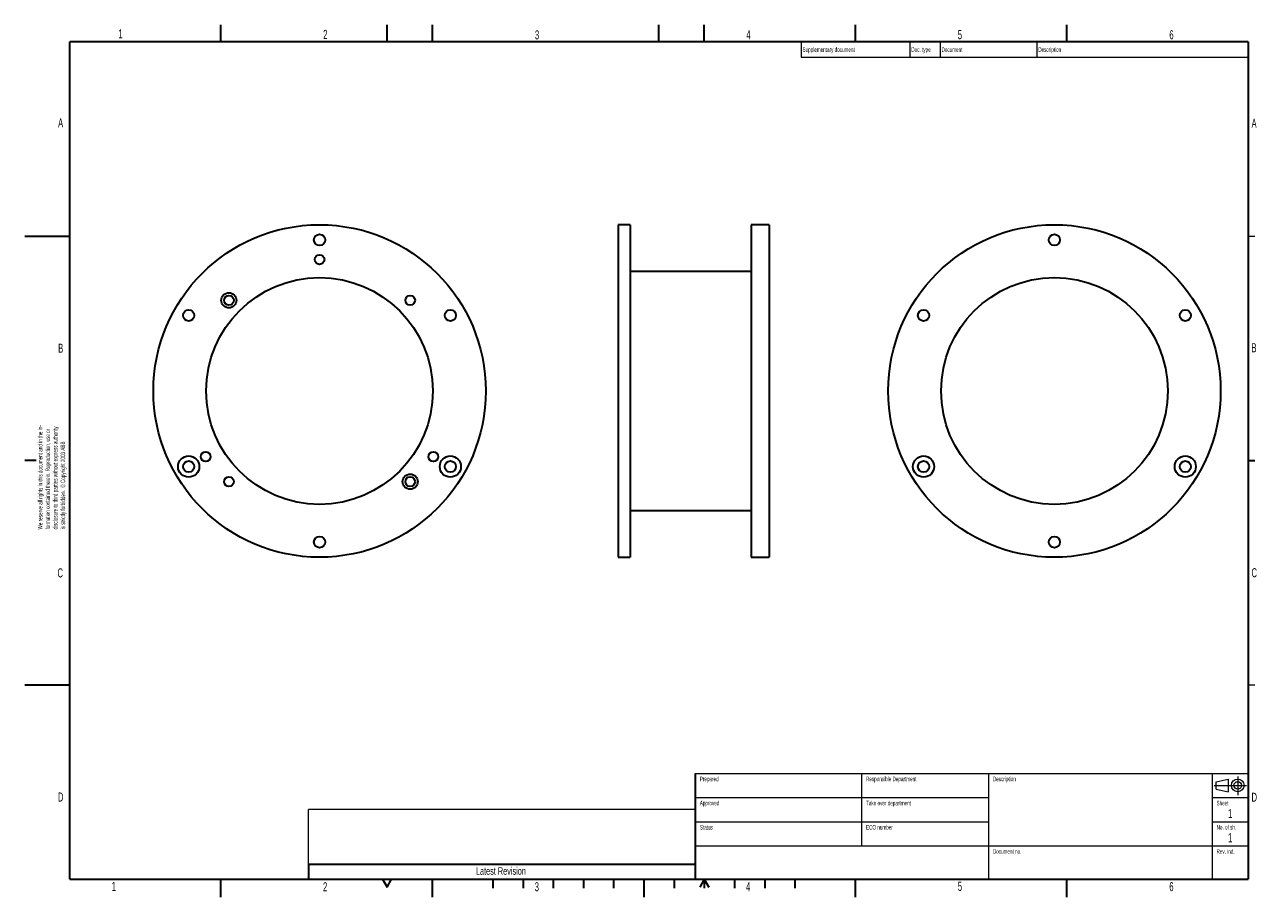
# Model space of a CAD drawing. Header units: millimetres. Extents: x 5 to 414, y 4 to 293.
import ezdxf

# ---------------------------------------------------------------- set-up
doc = ezdxf.new("R2010")
doc.units = ezdxf.units.MM
doc.linetypes.add('CENTERX2', pattern=[20.32, 12.7, -2.54, 2.54, -2.54])
doc.styles.add('SLDTEXTSTYLE0', font='TXT', dxfattribs={"width": 0.605})

# ---------------------------------------------------------------- blocks, each defined once
blk = doc.blocks.new('SW_NOTE_0')
at = {"color": 0, "linetype": 'Continuous', "lineweight": 0, "char_height": 1.5, "attachment_point": 1, "rotation": 90, "style": 'SLDTEXTSTYLE0'}
for s, insert in [('disclosure to third parties without express authority', (3.07, 0)), ('We reserve all rights in this document and in the in-', (-1.93, 0)), ('formation contained therein. Reproduction, use or', (0.57, 0)), ('is strictly forbidden.  © Copyright 2003 ABB', (5.57, 0))]:
    blk.add_mtext(s, dxfattribs=dict(at, insert=insert))

msp = doc.modelspace()

# ---------------------------------------------------------------- linework, layer by layer
at = {"color": 7, "linetype": 'Continuous', "lineweight": 30}
for p, q in [((70, 287), (70, 292.7)), ((125, 287), (125, 292.7)), ((140, 287), (140, 292.7)), ((215, 287), (215, 292.7)), ((230, 287), (230, 292.7)), ((280, 287), (280, 292.7)), ((350, 287), (350, 292.7)), ((20, 10), (20, 287)), ((410, 287), (20, 287)), ((410, 287), (410, 10)), ((205.49, 226.51), (201.49, 226.51)), ((201.49, 226.51), (201.49, 116.51)), ((205.49, 226.51), (205.49, 116.51)), ((251.49, 226.51), (245.49, 226.51)), ((245.49, 226.51), (245.49, 116.51)), ((251.49, 226.51), (251.49, 116.51)), ((5.1, 222.75), (20, 222.75)), ((245.49, 211.01), (205.49, 211.01)), ((8.9, 148.5), (5.1, 148.5)), ((410, 148.5), (412.2, 148.5)), ((205.49, 132.01), (245.49, 132.01)), ((201.49, 116.51), (205.49, 116.51)), ((245.49, 116.51), (251.49, 116.51)), ((5.1, 74.25), (20, 74.25)), ((227, 45), (227, 10)), ((99, 15), (99, 10)), ((99, 15), (227, 15)), ((20, 10), (410, 10)), ((70, 4), (70, 10)), ((123.5, 10), (125, 7.4)), ((125, 7.4), (126.5, 10)), ((140, 4), (140, 10)), ((160, 10), (160, 7)), ((170, 10), (170, 7)), ((180, 10), (180, 7)), ((190, 10), (190, 7)), ((200, 10), (200, 7)), ((210, 10), (210, 4)), ((220, 10), (220, 7)), ((230, 10), (228.5, 7.4)), ((230, 10), (230, 7)), ((230, 10), (231.5, 7.4)), ((240, 10), (240, 7)), ((250, 10), (250, 7)), ((260, 10), (260, 7)), ((280, 4), (280, 10)), ((350, 4), (350, 10))]:
    msp.add_line(p, q, dxfattribs=at)
at = {"color": 7, "linetype": 'Continuous', "lineweight": 15}
for p, q in [((262, 287), (262, 282)), ((298, 287), (298, 282)), ((308, 287), (308, 282)), ((340, 287), (340, 282)), ((262, 282), (410, 282)), ((399.4, 42.25), (403.4, 43.1)), ((399.4, 39.75), (399.4, 42.25)), ((403.4, 43.1), (403.4, 38.9)), ((399.4, 39.75), (403.4, 38.9))]:
    msp.add_line(p, q, dxfattribs=at)
at = {"color": 7, "linetype": 'Continuous', "lineweight": 0}
for p, q in [((410, 222.75), (412.2, 222.75)), ((410, 74.25), (412.2, 74.25)), ((227, 45), (410, 45)), ((282, 45), (282, 21)), ((324, 45), (324, 10)), ((398, 45), (398, 10)), ((227, 37), (324, 37)), ((398, 37), (410, 37)), ((227, 33), (99, 33)), ((99, 15), (99, 33)), ((227, 29), (324, 29)), ((398, 29), (410, 29)), ((227, 21), (410, 21))]:
    msp.add_line(p, q, dxfattribs=at)
at = {"color": 7, "linetype": 'CENTERX2', "lineweight": 0}
for p, q in [((398.73, 41), (409.4, 41)), ((406.5, 44), (406.5, 37.84))]:
    msp.add_line(p, q, dxfattribs=at)
at = {"color": 7, "linetype": 'CENTERX2', "lineweight": 30}
msp.add_line((210, 10), (210, 4), dxfattribs=at)
at = {"color": 7, "linetype": 'Continuous', "lineweight": 30}
for centre, radius in [((102.67, 171.51), 55), ((345.85, 171.51), 55), ((102.67, 221.51), 1.85), ((345.85, 221.51), 1.85), ((102.67, 215.01), 1.6), ((102.67, 171.51), 37.5), ((345.85, 171.51), 37.5), ((72.67, 201.51), 2.5), ((72.67, 201.51), 1.6), ((132.67, 201.51), 1.6), ((59.37, 196.51), 1.85), ((145.97, 196.51), 1.85), ((302.55, 196.51), 1.85), ((389.16, 196.51), 1.85), ((65, 149.76), 1.6), ((140.34, 149.76), 1.6), ((59.37, 146.51), 3.5), ((59.37, 146.51), 1.85), ((145.97, 146.51), 3.5), ((145.97, 146.51), 1.85), ((302.55, 146.51), 3.5), ((302.55, 146.51), 1.85), ((389.16, 146.51), 3.5), ((389.16, 146.51), 1.85), ((72.67, 141.51), 1.6), ((132.67, 141.51), 2.5), ((132.67, 141.51), 1.6), ((102.67, 121.51), 1.85), ((345.85, 121.51), 1.85)]:
    msp.add_circle(centre, radius, dxfattribs=at)
at = {"color": 7, "linetype": 'Continuous', "lineweight": 15}
for radius in [2.1, 1.25]:
    msp.add_circle((406.5, 41), radius, dxfattribs=at)

# ---------------------------------------------------------------- block references
at = {"color": 7, "linetype": 'Continuous', "lineweight": 0}
msp.add_blockref('SW_NOTE_0', (11.42, 125.7), dxfattribs=at)

# ---------------------------------------------------------------- texts
at = {"color": 7, "linetype": 'Continuous', "lineweight": 0, "style": 'SLDTEXTSTYLE0'}
for s, insert, char_height, attachment_point in [('1', (36.11, 291.19), 3, 1), ('2', (103.89, 290.97), 3, 1), ('3', (173.95, 290.84), 3, 1), ('4', (243.91, 290.89), 3, 1), ('5', (313.87, 290.9), 3, 1), ('6', (383.89, 290.87), 3, 1), ('Supplementary document', (262.5, 285.21), 1.5, 1), ('Doc. type', (298.5, 285.22), 1.5, 1), ('Document', (308.5, 285.22), 1.5, 1), ('Description', (340.5, 285.22), 1.5, 1), ('A', (16.15, 261.72), 3, 1), ('A', (411.09, 261.6), 3, 1), ('B', (16.18, 187.16), 3, 1), ('B', (411.07, 187.33), 3, 1), ('C', (15.96, 112.83), 3, 1), ('C', (411.07, 112.89), 3, 1), ('Prepared', (228.5, 43.91), 1.5, 1), ('Responsible Department', (283.51, 43.91), 1.5, 1), ('Description', (325.5, 43.91), 1.5, 1), ('D', (16.09, 38.68), 3, 1), ('D', (411.08, 38.61), 3, 1), ('Approved', (228.5, 35.94), 1.5, 1), ('Take over department', (283.53, 35.93), 1.5, 1), ('Sheet', (399.5, 35.93), 1.5, 1), ('1', (404, 33.21), 3, 2), ('Status', (228.51, 27.92), 1.5, 1), ('ECO number', (283.53, 27.92), 1.5, 1), ('No. of sh.', (399.51, 27.93), 1.5, 1), ('1', (404.01, 25.22), 3, 2), ('Document no.', (325.5, 19.92), 1.5, 1), ('Rev. ind.', (399.5, 19.92), 1.5, 1), ('Latest Revision', (162.69, 13.95), 2.5, 2), ('1', (33.89, 9.1), 3, 1), ('2', (103.83, 8.97), 3, 1), ('3', (173.89, 8.98), 3, 1), ('4', (243.82, 9.01), 3, 1), ('5', (313.9, 9.13), 3, 1), ('6', (383.88, 9.04), 3, 1)]:
    msp.add_mtext(s, dxfattribs=dict(at, insert=insert, char_height=char_height, attachment_point=attachment_point))

doc.saveas('drawing.dxf')
